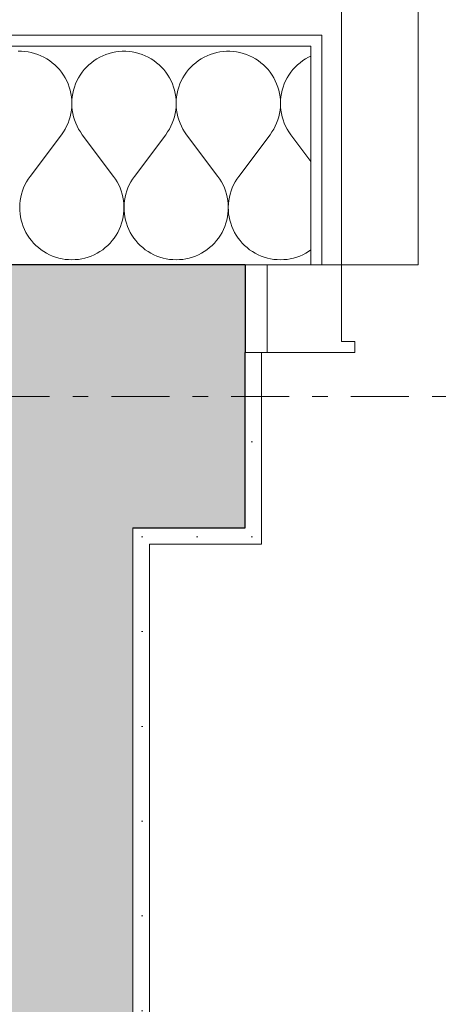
# Model space of a CAD drawing. Extents: x 100 to 2982, y 37 to 2050.
# Tile 113 of 130: x 1707 to 1746, y 1734 to 1824. Entities that reach past the tile are written whole.
import ezdxf
from ezdxf.xclip import XClip

# ---------------------------------------------------------------- set-up
doc = ezdxf.new("R2010")
doc.units = 0
doc.header["$MEASUREMENT"] = 0
doc.header["$XCLIPFRAME"] = 0
doc.linetypes.add('Przerywana podwójnie', pattern=[54.680554, 26.458333, -10.583333, 7.055556, -10.583333])
for name, color, linetype in [('410-K Osie', 7, 'Continuous'), ('420-K Ściany', 7, 'Continuous'), ('820-G Rysunki Obrazki', 7, 'Continuous'), ('A_ŚCIANY NOŚNE', 7, 'Continuous'), ('Drzwi ARCHICAD', 7, 'Continuous')]:
    doc.layers.add(name, color=color, linetype=linetype)
pattern_1 = [(0, (-18316.349, -206.5255), (0, 8.660254), [0, -5]), (0, (-18313.849, -202.195), (0, 8.660254), [0, -5])]

# ---------------------------------------------------------------- blocks, each defined once
blk = doc.blocks.new('*X25')
at = {"layer": '420-K Ściany', "color": 174, "linetype": 'Continuous', "lineweight": 5, "ltscale": 0.2}
for p, q in [((1707.613, 1821.03), (1707.308, 1821.03)), ((1707.918, 1821.011), (1707.613, 1821.03)), ((1708.221, 1820.972), (1707.918, 1821.011)), ((1708.521, 1820.913), (1708.221, 1820.972)), ((1708.817, 1820.835), (1708.521, 1820.913)), ((1709.107, 1820.739), (1708.817, 1820.835)), ((1709.39, 1820.624), (1709.107, 1820.739)), ((1709.665, 1820.492), (1709.39, 1820.624)), ((1715.055, 1820.624), (1714.78, 1820.492)), ((1715.338, 1820.739), (1715.055, 1820.624)), ((1715.628, 1820.835), (1715.338, 1820.739)), ((1715.924, 1820.913), (1715.628, 1820.835)), ((1716.224, 1820.972), (1715.924, 1820.913)), ((1716.527, 1821.011), (1716.224, 1820.972)), ((1716.832, 1821.03), (1716.527, 1821.011)), ((1717.137, 1821.03), (1716.832, 1821.03)), ((1717.442, 1821.011), (1717.137, 1821.03)), ((1717.745, 1820.972), (1717.442, 1821.011)), ((1718.045, 1820.913), (1717.745, 1820.972)), ((1718.341, 1820.835), (1718.045, 1820.913)), ((1718.631, 1820.739), (1718.341, 1820.835)), ((1718.914, 1820.624), (1718.631, 1820.739)), ((1719.189, 1820.492), (1718.914, 1820.624)), ((1724.579, 1820.624), (1724.304, 1820.492)), ((1724.862, 1820.739), (1724.579, 1820.624)), ((1725.152, 1820.835), (1724.862, 1820.739)), ((1725.448, 1820.913), (1725.152, 1820.835)), ((1725.747, 1820.972), (1725.448, 1820.913)), ((1726.051, 1821.011), (1725.747, 1820.972)), ((1726.355, 1821.03), (1726.051, 1821.011)), ((1726.661, 1821.03), (1726.355, 1821.03)), ((1726.966, 1821.011), (1726.661, 1821.03)), ((1727.269, 1820.972), (1726.966, 1821.011)), ((1727.569, 1820.913), (1727.269, 1820.972)), ((1727.865, 1820.835), (1727.569, 1820.913)), ((1728.155, 1820.739), (1727.865, 1820.835)), ((1728.438, 1820.624), (1728.155, 1820.739)), ((1728.713, 1820.492), (1728.438, 1820.624)), ((1709.932, 1820.341), (1709.665, 1820.492)), ((1710.188, 1820.175), (1709.932, 1820.341)), ((1710.432, 1819.992), (1710.188, 1820.175)), ((1710.665, 1819.793), (1710.432, 1819.992)), ((1710.884, 1819.581), (1710.665, 1819.793)), ((1713.78, 1819.793), (1713.561, 1819.581)), ((1714.013, 1819.992), (1713.78, 1819.793)), ((1714.258, 1820.175), (1714.013, 1819.992)), ((1714.514, 1820.341), (1714.258, 1820.175)), ((1714.78, 1820.492), (1714.514, 1820.341)), ((1719.455, 1820.341), (1719.189, 1820.492)), ((1719.711, 1820.175), (1719.455, 1820.341)), ((1719.956, 1819.992), (1719.711, 1820.175)), ((1720.189, 1819.793), (1719.956, 1819.992)), ((1720.408, 1819.581), (1720.189, 1819.793)), ((1723.304, 1819.793), (1723.085, 1819.581)), ((1723.537, 1819.992), (1723.304, 1819.793)), ((1723.781, 1820.175), (1723.537, 1819.992)), ((1724.037, 1820.341), (1723.781, 1820.175)), ((1724.304, 1820.492), (1724.037, 1820.341)), ((1728.979, 1820.341), (1728.713, 1820.492)), ((1729.235, 1820.175), (1728.979, 1820.341)), ((1729.48, 1819.992), (1729.235, 1820.175)), ((1729.712, 1819.793), (1729.48, 1819.992)), ((1729.932, 1819.581), (1729.712, 1819.793)), ((1732.828, 1819.793), (1732.609, 1819.581)), ((1733.06, 1819.992), (1732.828, 1819.793)), ((1733.305, 1820.175), (1733.06, 1819.992)), ((1733.561, 1820.341), (1733.305, 1820.175)), ((1733.827, 1820.492), (1733.561, 1820.341)), ((1734.052, 1820.6), (1733.827, 1820.492)), ((1711.089, 1819.354), (1710.884, 1819.581)), ((1711.28, 1819.115), (1711.089, 1819.354)), ((1711.454, 1818.864), (1711.28, 1819.115)), ((1711.612, 1818.603), (1711.454, 1818.864)), ((1712.991, 1818.864), (1712.833, 1818.603)), ((1713.165, 1819.115), (1712.991, 1818.864)), ((1713.356, 1819.354), (1713.165, 1819.115)), ((1713.561, 1819.581), (1713.356, 1819.354)), ((1720.613, 1819.354), (1720.408, 1819.581)), ((1720.804, 1819.115), (1720.613, 1819.354)), ((1720.978, 1818.864), (1720.804, 1819.115)), ((1721.136, 1818.603), (1720.978, 1818.864)), ((1722.515, 1818.864), (1722.357, 1818.603)), ((1722.689, 1819.115), (1722.515, 1818.864)), ((1722.88, 1819.354), (1722.689, 1819.115)), ((1723.085, 1819.581), (1722.88, 1819.354)), ((1730.137, 1819.354), (1729.932, 1819.581)), ((1730.327, 1819.115), (1730.137, 1819.354)), ((1730.502, 1818.864), (1730.327, 1819.115)), ((1730.66, 1818.603), (1730.502, 1818.864)), ((1732.038, 1818.864), (1731.88, 1818.603)), ((1732.213, 1819.115), (1732.038, 1818.864)), ((1732.403, 1819.354), (1732.213, 1819.115)), ((1732.609, 1819.581), (1732.403, 1819.354)), ((1711.753, 1818.332), (1711.612, 1818.603)), ((1711.877, 1818.052), (1711.753, 1818.332)), ((1711.982, 1817.765), (1711.877, 1818.052)), ((1712.568, 1818.052), (1712.463, 1817.765)), ((1712.692, 1818.332), (1712.568, 1818.052)), ((1712.833, 1818.603), (1712.692, 1818.332)), ((1721.277, 1818.332), (1721.136, 1818.603)), ((1721.401, 1818.052), (1721.277, 1818.332)), ((1721.506, 1817.765), (1721.401, 1818.052)), ((1722.092, 1818.052), (1721.987, 1817.765)), ((1722.215, 1818.332), (1722.092, 1818.052)), ((1722.357, 1818.603), (1722.215, 1818.332)), ((1730.801, 1818.332), (1730.66, 1818.603)), ((1730.924, 1818.052), (1730.801, 1818.332)), ((1731.03, 1817.765), (1730.924, 1818.052)), ((1731.616, 1818.052), (1731.511, 1817.765)), ((1731.739, 1818.332), (1731.616, 1818.052)), ((1731.88, 1818.603), (1731.739, 1818.332)), ((1712.069, 1817.472), (1711.982, 1817.765)), ((1712.136, 1817.174), (1712.069, 1817.472)), ((1712.184, 1816.872), (1712.136, 1817.174)), ((1712.309, 1817.174), (1712.261, 1816.872)), ((1712.377, 1817.472), (1712.309, 1817.174)), ((1712.463, 1817.765), (1712.377, 1817.472)), ((1721.592, 1817.472), (1721.506, 1817.765)), ((1721.66, 1817.174), (1721.592, 1817.472)), ((1721.708, 1816.872), (1721.66, 1817.174)), ((1721.833, 1817.174), (1721.785, 1816.872)), ((1721.9, 1817.472), (1721.833, 1817.174)), ((1721.987, 1817.765), (1721.9, 1817.472)), ((1731.116, 1817.472), (1731.03, 1817.765)), ((1731.184, 1817.174), (1731.116, 1817.472)), ((1731.232, 1816.872), (1731.184, 1817.174)), ((1731.357, 1817.174), (1731.308, 1816.872)), ((1731.424, 1817.472), (1731.357, 1817.174)), ((1731.511, 1817.765), (1731.424, 1817.472)), ((1712.213, 1816.568), (1712.184, 1816.872)), ((1712.212, 1815.957), (1712.223, 1816.263)), ((1712.223, 1816.263), (1712.213, 1816.568)), ((1712.232, 1816.568), (1712.223, 1816.263)), ((1712.223, 1816.263), (1712.233, 1815.957)), ((1712.261, 1816.872), (1712.232, 1816.568)), ((1721.737, 1816.568), (1721.708, 1816.872)), ((1721.736, 1815.957), (1721.746, 1816.263)), ((1721.746, 1816.263), (1721.737, 1816.568)), ((1721.756, 1816.568), (1721.746, 1816.263)), ((1721.746, 1816.263), (1721.757, 1815.957)), ((1721.785, 1816.872), (1721.756, 1816.568)), ((1731.261, 1816.568), (1731.232, 1816.872)), ((1731.26, 1815.957), (1731.27, 1816.263)), ((1731.27, 1816.263), (1731.261, 1816.568)), ((1731.279, 1816.568), (1731.27, 1816.263)), ((1731.27, 1816.263), (1731.281, 1815.957)), ((1731.308, 1816.872), (1731.279, 1816.568)), ((1712.064, 1815.054), (1712.133, 1815.352)), ((1712.133, 1815.352), (1712.182, 1815.653)), ((1712.182, 1815.653), (1712.212, 1815.957)), ((1712.233, 1815.957), (1712.263, 1815.653)), ((1712.263, 1815.653), (1712.312, 1815.352)), ((1712.312, 1815.352), (1712.381, 1815.054)), ((1721.588, 1815.054), (1721.657, 1815.352)), ((1721.657, 1815.352), (1721.706, 1815.653)), ((1721.706, 1815.653), (1721.736, 1815.957)), ((1721.757, 1815.957), (1721.787, 1815.653)), ((1721.787, 1815.653), (1721.836, 1815.352)), ((1721.836, 1815.352), (1721.904, 1815.054)), ((1731.112, 1815.054), (1731.181, 1815.352)), ((1731.181, 1815.352), (1731.23, 1815.653)), ((1731.23, 1815.653), (1731.26, 1815.957)), ((1731.281, 1815.957), (1731.31, 1815.653)), ((1731.31, 1815.653), (1731.36, 1815.352)), ((1731.36, 1815.352), (1731.428, 1815.054)), ((1711.747, 1814.195), (1711.871, 1814.475)), ((1711.871, 1814.475), (1711.977, 1814.761)), ((1711.977, 1814.761), (1712.064, 1815.054)), ((1712.381, 1815.054), (1712.468, 1814.761)), ((1712.468, 1814.761), (1712.574, 1814.475)), ((1712.574, 1814.475), (1712.699, 1814.195)), ((1721.27, 1814.195), (1721.395, 1814.475)), ((1721.395, 1814.475), (1721.501, 1814.761)), ((1721.501, 1814.761), (1721.588, 1815.054)), ((1721.904, 1815.054), (1721.992, 1814.761)), ((1721.992, 1814.761), (1722.098, 1814.475)), ((1722.098, 1814.475), (1722.222, 1814.195)), ((1730.794, 1814.195), (1730.918, 1814.475)), ((1730.918, 1814.475), (1731.025, 1814.761)), ((1731.025, 1814.761), (1731.112, 1815.054)), ((1731.428, 1815.054), (1731.516, 1814.761)), ((1731.516, 1814.761), (1731.622, 1814.475)), ((1731.622, 1814.475), (1731.746, 1814.195)), ((1711.27, 1813.414), (1708.413, 1809.604)), ((1711.27, 1813.414), (1711.446, 1813.664)), ((1711.446, 1813.664), (1711.605, 1813.925)), ((1711.605, 1813.925), (1711.747, 1814.195)), ((1712.699, 1814.195), (1712.841, 1813.925)), ((1712.841, 1813.925), (1713, 1813.664)), ((1713, 1813.664), (1713.175, 1813.414)), ((1713.175, 1813.414), (1716.032, 1809.604)), ((1720.794, 1813.414), (1717.937, 1809.604)), ((1720.794, 1813.414), (1720.969, 1813.664)), ((1720.969, 1813.664), (1721.128, 1813.925)), ((1721.128, 1813.925), (1721.27, 1814.195)), ((1722.222, 1814.195), (1722.364, 1813.925)), ((1722.364, 1813.925), (1722.523, 1813.664)), ((1722.523, 1813.664), (1722.699, 1813.414)), ((1722.699, 1813.414), (1725.556, 1809.604)), ((1730.318, 1813.414), (1727.461, 1809.604)), ((1730.318, 1813.414), (1730.493, 1813.664)), ((1730.493, 1813.664), (1730.652, 1813.925)), ((1730.652, 1813.925), (1730.794, 1814.195)), ((1731.746, 1814.195), (1731.888, 1813.925)), ((1731.888, 1813.925), (1732.047, 1813.664)), ((1732.047, 1813.664), (1732.223, 1813.414)), ((1732.223, 1813.414), (1734.052, 1810.974)), ((1708.083, 1809.101), (1707.942, 1808.834)), ((1708.24, 1809.358), (1708.083, 1809.101)), ((1708.413, 1809.604), (1708.24, 1809.358)), ((1716.205, 1809.358), (1716.032, 1809.604)), ((1716.362, 1809.101), (1716.205, 1809.358)), ((1716.503, 1808.834), (1716.362, 1809.101)), ((1717.607, 1809.101), (1717.466, 1808.834)), ((1717.764, 1809.358), (1717.607, 1809.101)), ((1717.937, 1809.604), (1717.764, 1809.358)), ((1725.729, 1809.358), (1725.556, 1809.604)), ((1725.886, 1809.101), (1725.729, 1809.358)), ((1726.027, 1808.834), (1725.886, 1809.101)), ((1727.131, 1809.101), (1726.99, 1808.834)), ((1727.288, 1809.358), (1727.131, 1809.101)), ((1727.461, 1809.604), (1727.288, 1809.358)), ((1707.713, 1808.277), (1707.626, 1807.989)), ((1707.819, 1808.559), (1707.713, 1808.277)), ((1707.942, 1808.834), (1707.819, 1808.559)), ((1716.626, 1808.559), (1716.503, 1808.834)), ((1716.732, 1808.277), (1716.626, 1808.559)), ((1716.82, 1807.989), (1716.732, 1808.277)), ((1717.237, 1808.277), (1717.149, 1807.989)), ((1717.343, 1808.559), (1717.237, 1808.277)), ((1717.466, 1808.834), (1717.343, 1808.559)), ((1726.15, 1808.559), (1726.027, 1808.834)), ((1726.256, 1808.277), (1726.15, 1808.559)), ((1726.343, 1807.989), (1726.256, 1808.277)), ((1726.761, 1808.277), (1726.673, 1807.989)), ((1726.867, 1808.559), (1726.761, 1808.277)), ((1726.99, 1808.834), (1726.867, 1808.559)), ((1707.506, 1807.399), (1707.474, 1807.1)), ((1707.556, 1807.696), (1707.506, 1807.399)), ((1707.626, 1807.989), (1707.556, 1807.696)), ((1716.889, 1807.696), (1716.82, 1807.989)), ((1716.94, 1807.399), (1716.889, 1807.696)), ((1716.971, 1807.1), (1716.94, 1807.399)), ((1717.029, 1807.399), (1716.998, 1807.1)), ((1717.08, 1807.696), (1717.029, 1807.399)), ((1717.149, 1807.989), (1717.08, 1807.696)), ((1726.413, 1807.696), (1726.343, 1807.989)), ((1726.463, 1807.399), (1726.413, 1807.696)), ((1726.495, 1807.1), (1726.463, 1807.399)), ((1726.553, 1807.399), (1726.521, 1807.1)), ((1726.604, 1807.696), (1726.553, 1807.399)), ((1726.673, 1807.989), (1726.604, 1807.696)), ((1707.474, 1807.1), (1707.461, 1806.799)), ((1707.461, 1806.799), (1707.467, 1806.497)), ((1707.467, 1806.497), (1707.492, 1806.197)), ((1716.953, 1806.197), (1716.978, 1806.497)), ((1716.984, 1806.799), (1716.971, 1807.1)), ((1716.978, 1806.497), (1716.984, 1806.799)), ((1716.998, 1807.1), (1716.985, 1806.799)), ((1716.985, 1806.799), (1716.991, 1806.497)), ((1716.991, 1806.497), (1717.016, 1806.197)), ((1726.476, 1806.197), (1726.502, 1806.497)), ((1726.508, 1806.799), (1726.495, 1807.1)), ((1726.502, 1806.497), (1726.508, 1806.799)), ((1726.521, 1807.1), (1726.509, 1806.799)), ((1726.509, 1806.799), (1726.515, 1806.497)), ((1726.515, 1806.497), (1726.54, 1806.197)), ((1707.492, 1806.197), (1707.537, 1805.899)), ((1707.537, 1805.899), (1707.6, 1805.605)), ((1707.6, 1805.605), (1707.681, 1805.315)), ((1707.681, 1805.315), (1707.781, 1805.031)), ((1716.664, 1805.031), (1716.764, 1805.315)), ((1716.764, 1805.315), (1716.845, 1805.605)), ((1716.845, 1805.605), (1716.908, 1805.899)), ((1716.908, 1805.899), (1716.953, 1806.197)), ((1717.016, 1806.197), (1717.061, 1805.899)), ((1717.061, 1805.899), (1717.123, 1805.605)), ((1717.123, 1805.605), (1717.205, 1805.315)), ((1717.205, 1805.315), (1717.305, 1805.031)), ((1726.188, 1805.031), (1726.288, 1805.315)), ((1726.288, 1805.315), (1726.369, 1805.605)), ((1726.369, 1805.605), (1726.432, 1805.899)), ((1726.432, 1805.899), (1726.476, 1806.197)), ((1726.54, 1806.197), (1726.584, 1805.899)), ((1726.584, 1805.899), (1726.647, 1805.605)), ((1726.647, 1805.605), (1726.729, 1805.315)), ((1726.729, 1805.315), (1726.828, 1805.031)), ((1707.781, 1805.031), (1707.898, 1804.753)), ((1707.898, 1804.753), (1708.033, 1804.484)), ((1708.033, 1804.484), (1708.184, 1804.223)), ((1716.261, 1804.223), (1716.412, 1804.484)), ((1716.412, 1804.484), (1716.547, 1804.753)), ((1716.547, 1804.753), (1716.664, 1805.031)), ((1717.305, 1805.031), (1717.422, 1804.753)), ((1717.422, 1804.753), (1717.557, 1804.484)), ((1717.557, 1804.484), (1717.708, 1804.223)), ((1725.785, 1804.223), (1725.936, 1804.484)), ((1725.936, 1804.484), (1726.071, 1804.753)), ((1726.071, 1804.753), (1726.188, 1805.031)), ((1726.828, 1805.031), (1726.946, 1804.753)), ((1726.946, 1804.753), (1727.08, 1804.484)), ((1727.08, 1804.484), (1727.232, 1804.223)), ((1708.184, 1804.223), (1708.352, 1803.973)), ((1708.352, 1803.973), (1708.535, 1803.734)), ((1708.535, 1803.734), (1708.733, 1803.507)), ((1715.712, 1803.507), (1715.91, 1803.734)), ((1715.91, 1803.734), (1716.093, 1803.973)), ((1716.093, 1803.973), (1716.261, 1804.223)), ((1717.708, 1804.223), (1717.876, 1803.973)), ((1717.876, 1803.973), (1718.059, 1803.734)), ((1718.059, 1803.734), (1718.257, 1803.507)), ((1725.236, 1803.507), (1725.434, 1803.734)), ((1725.434, 1803.734), (1725.617, 1803.973)), ((1725.617, 1803.973), (1725.785, 1804.223)), ((1727.232, 1804.223), (1727.4, 1803.973)), ((1727.4, 1803.973), (1727.583, 1803.734)), ((1727.583, 1803.734), (1727.781, 1803.507)), ((1708.733, 1803.507), (1708.945, 1803.293)), ((1708.945, 1803.293), (1709.17, 1803.092)), ((1709.17, 1803.092), (1709.407, 1802.907)), ((1709.407, 1802.907), (1709.655, 1802.736)), ((1709.655, 1802.736), (1709.914, 1802.582)), ((1714.531, 1802.582), (1714.79, 1802.736)), ((1714.79, 1802.736), (1715.038, 1802.907)), ((1715.038, 1802.907), (1715.275, 1803.092)), ((1715.275, 1803.092), (1715.5, 1803.293)), ((1715.5, 1803.293), (1715.712, 1803.507)), ((1718.257, 1803.507), (1718.469, 1803.293)), ((1718.469, 1803.293), (1718.694, 1803.092)), ((1718.694, 1803.092), (1718.931, 1802.907)), ((1718.931, 1802.907), (1719.179, 1802.736)), ((1719.179, 1802.736), (1719.438, 1802.582)), ((1724.055, 1802.582), (1724.314, 1802.736)), ((1724.314, 1802.736), (1724.562, 1802.907)), ((1724.562, 1802.907), (1724.799, 1803.092)), ((1724.799, 1803.092), (1725.024, 1803.293)), ((1725.024, 1803.293), (1725.236, 1803.507)), ((1727.781, 1803.507), (1727.992, 1803.293)), ((1727.992, 1803.293), (1728.217, 1803.092)), ((1728.217, 1803.092), (1728.455, 1802.907)), ((1728.455, 1802.907), (1728.703, 1802.736)), ((1728.703, 1802.736), (1728.962, 1802.582)), ((1733.579, 1802.582), (1733.837, 1802.736)), ((1733.837, 1802.736), (1734.052, 1802.883)), ((1709.914, 1802.582), (1710.182, 1802.444)), ((1710.182, 1802.444), (1710.458, 1802.324)), ((1710.458, 1802.324), (1710.741, 1802.221)), ((1710.741, 1802.221), (1711.03, 1802.137)), ((1711.03, 1802.137), (1711.324, 1802.071)), ((1711.324, 1802.071), (1711.622, 1802.023)), ((1711.622, 1802.023), (1711.922, 1801.995)), ((1711.922, 1801.995), (1712.223, 1801.985)), ((1712.223, 1801.985), (1712.524, 1801.995)), ((1712.524, 1801.995), (1712.823, 1802.023)), ((1712.823, 1802.023), (1713.121, 1802.071)), ((1713.121, 1802.071), (1713.415, 1802.137)), ((1713.415, 1802.137), (1713.704, 1802.221)), ((1713.704, 1802.221), (1713.987, 1802.324)), ((1713.987, 1802.324), (1714.263, 1802.444)), ((1714.263, 1802.444), (1714.531, 1802.582)), ((1719.438, 1802.582), (1719.706, 1802.444)), ((1719.706, 1802.444), (1719.982, 1802.324)), ((1719.982, 1802.324), (1720.265, 1802.221)), ((1720.265, 1802.221), (1720.554, 1802.137)), ((1720.554, 1802.137), (1720.848, 1802.071)), ((1720.848, 1802.071), (1721.145, 1802.023)), ((1721.145, 1802.023), (1721.445, 1801.995)), ((1721.445, 1801.995), (1721.746, 1801.985)), ((1721.746, 1801.985), (1722.047, 1801.995)), ((1722.047, 1801.995), (1722.347, 1802.023)), ((1722.347, 1802.023), (1722.645, 1802.071)), ((1722.645, 1802.071), (1722.939, 1802.137)), ((1722.939, 1802.137), (1723.228, 1802.221)), ((1723.228, 1802.221), (1723.511, 1802.324)), ((1723.511, 1802.324), (1723.787, 1802.444)), ((1723.787, 1802.444), (1724.055, 1802.582)), ((1728.962, 1802.582), (1729.23, 1802.444)), ((1729.23, 1802.444), (1729.506, 1802.324)), ((1729.506, 1802.324), (1729.789, 1802.221)), ((1729.789, 1802.221), (1730.078, 1802.137)), ((1730.078, 1802.137), (1730.372, 1802.071)), ((1730.372, 1802.071), (1730.669, 1802.023)), ((1730.669, 1802.023), (1730.969, 1801.995)), ((1730.969, 1801.995), (1731.27, 1801.985)), ((1731.27, 1801.985), (1731.571, 1801.995)), ((1731.571, 1801.995), (1731.871, 1802.023)), ((1731.871, 1802.023), (1732.169, 1802.071)), ((1732.169, 1802.071), (1732.462, 1802.137)), ((1732.462, 1802.137), (1732.752, 1802.221)), ((1732.752, 1802.221), (1733.035, 1802.324)), ((1733.035, 1802.324), (1733.311, 1802.444)), ((1733.311, 1802.444), (1733.579, 1802.582))]:
    blk.add_line(p, q, dxfattribs=at)
blk = doc.blocks.new('Rysunek_1_1', base_point=(-18316.349, -206.526))
at = {"layer": '420-K Ściany', "linetype": 'Continuous', "lineweight": 5}
h = blk.add_hatch(dxfattribs=at)
h.set_pattern_fill('Tynk_0001', color=176, style=0, pattern_type=2)
h.set_pattern_definition(pattern_1)
h.paths.add_polyline_path([(1734.052, 1822.509), (1558.713, 1822.509), (1558.713, 1821.509), (1734.052, 1821.509)])
h = blk.add_hatch(dxfattribs=at)
h.set_pattern_fill('Tynk_0001', color=176, style=0, pattern_type=2)
h.set_pattern_definition(pattern_1)
h.paths.add_polyline_path([(1735.052, 1822.509), (1734.052, 1822.509), (1734.052, 1821.509), (1734.052, 1801.509), (1735.052, 1801.509)])
at = {"layer": '420-K Ściany', "linetype": 'Continuous', "lineweight": 13}
for points in [[(1705.802, 1777.509), (1717.802, 1777.509), (1717.802, 1801.509), (1705.802, 1801.509)], [(1717.802, 1777.509), (1728.052, 1777.509), (1728.052, 1793.509), (1728.052, 1801.509), (1717.802, 1801.509)]]:
    blk.add_hatch(color=62, dxfattribs=at).paths.add_polyline_path(points)
at = {"layer": '420-K Ściany', "linetype": 'Continuous', "lineweight": 5}
h = blk.add_hatch(dxfattribs=at)
h.set_pattern_fill('Tynk_0001', color=180, style=0, pattern_type=2)
h.set_pattern_definition(pattern_1)
h.paths.add_polyline_path([(1728.052, 1776.009), (1729.552, 1776.009), (1729.552, 1793.509), (1728.052, 1793.509), (1728.052, 1777.509)])
h = blk.add_hatch(dxfattribs=at)
h.set_pattern_fill('Tynk_0001', color=180, style=0, pattern_type=2)
h.set_pattern_definition(pattern_1)
h.paths.add_polyline_path([(1717.802, 1776.009), (1719.302, 1776.009), (1719.302, 1777.509), (1717.802, 1777.509)])
h = blk.add_hatch(dxfattribs=at)
h.set_pattern_fill('Tynk_0001', color=180, style=0, pattern_type=2)
h.set_pattern_definition(pattern_1)
h.paths.add_polyline_path([(1728.052, 1777.509), (1719.302, 1777.509), (1719.302, 1776.009), (1728.052, 1776.009)])
at = {"layer": 'A_ŚCIANY NOŚNE', "linetype": 'Continuous', "lineweight": 13}
for points in [[(1705.802, 1776.009), (1717.802, 1776.009), (1717.802, 1777.509), (1705.802, 1777.509)], [(1717.802, 1574.509), (1717.802, 1776.009), (1705.802, 1776.009), (1705.802, 1574.509)]]:
    blk.add_hatch(color=62, dxfattribs=at).paths.add_polyline_path(points)
at = {"layer": 'A_ŚCIANY NOŚNE', "linetype": 'Continuous', "lineweight": 5}
h = blk.add_hatch(dxfattribs=at)
h.set_pattern_fill('Tynk_0001', color=180, style=0, pattern_type=2)
h.set_pattern_definition(pattern_1)
h.paths.add_polyline_path([(1719.302, 1576.009), (1719.302, 1776.009), (1717.802, 1776.009), (1717.802, 1576.009)])
at = {"layer": '410-K Osie', "color": 4, "linetype": 'Przerywana podwójnie', "lineweight": 13, "ltscale": 0.2}
blk.add_line((589.417, 1789.509), (2255.561, 1789.509), dxfattribs=at)
blk.add_line((589.417, 1789.509), (2255.561, 1789.509), dxfattribs=at)
at = {"layer": '420-K Ściany', "color": 47, "linetype": 'Continuous', "lineweight": 15, "ltscale": 0.2}
for p, q in [((1734.052, 1822.509), (1735.052, 1822.509)), ((1735.052, 1801.509), (1735.052, 1822.509)), ((1734.052, 1801.509), (1728.052, 1801.509)), ((1734.052, 1801.509), (1735.052, 1801.509)), ((1728.052, 1793.509), (1729.552, 1793.509)), ((1729.552, 1793.509), (1729.552, 1776.009)), ((1728.052, 1776.009), (1729.552, 1776.009))]:
    blk.add_line(p, q, dxfattribs=at)
at = {"layer": '420-K Ściany', "color": 67, "linetype": 'Continuous', "lineweight": 13, "ltscale": 0.2}
for p, q in [((1734.052, 1821.509), (1558.713, 1821.509)), ((1734.052, 1821.509), (1734.052, 1801.509)), ((1717.802, 1776.009), (1717.802, 1777.509)), ((1717.802, 1776.009), (1717.802, 1777.509))]:
    blk.add_line(p, q, dxfattribs=at)
at = {"layer": '420-K Ściany', "color": 27, "linetype": 'Continuous', "lineweight": 25, "ltscale": 0.2}
for p, q in [((1717.802, 1801.509), (1705.802, 1801.509)), ((1728.052, 1801.509), (1717.802, 1801.509)), ((1728.052, 1801.509), (1728.052, 1793.509)), ((1728.052, 1777.509), (1728.052, 1793.509)), ((1717.802, 1777.509), (1728.052, 1777.509))]:
    blk.add_line(p, q, dxfattribs=at)
at = {"layer": '420-K Ściany', "color": 47, "linetype": 'Continuous', "lineweight": 15, "ltscale": 0.2, "flags": 128}
for points in [[(1734.052, 1822.509), (1558.713, 1822.509)], [(1719.302, 1776.009), (1728.052, 1776.009)]]:
    blk.add_lwpolyline(points, dxfattribs=at)
at = {"layer": 'A_ŚCIANY NOŚNE', "color": 67, "linetype": 'Continuous', "lineweight": 13, "ltscale": 0.2}
blk.add_line((1717.802, 1574.509), (1717.802, 1776.009), dxfattribs=at)
at = {"layer": 'A_ŚCIANY NOŚNE', "color": 47, "linetype": 'Continuous', "lineweight": 15, "ltscale": 0.2, "flags": 128}
blk.add_lwpolyline([(1719.302, 1576.009), (1719.302, 1776.009)], dxfattribs=at)
at = {"layer": 'Drzwi ARCHICAD', "color": 3, "linetype": 'Continuous', "lineweight": 13, "ltscale": 0.2}
for p, q in [((1736.852, 1903.909), (1736.852, 1801.509)), ((1743.852, 1801.509), (1743.852, 1903.909)), ((1736.852, 1801.509), (1743.852, 1801.509))]:
    blk.add_line(p, q, dxfattribs=at)
at = {"layer": 'Drzwi ARCHICAD', "color": 47, "linetype": 'Continuous', "lineweight": 15, "ltscale": 0.2}
for p, q in [((1734.052, 1822.509), (1735.052, 1822.509)), ((1735.052, 1801.509), (1735.052, 1822.509)), ((1734.052, 1801.509), (1728.052, 1801.509)), ((1734.052, 1801.509), (1728.052, 1801.509)), ((1729.552, 1793.509), (1729.552, 1776.009)), ((1728.052, 1776.009), (1729.552, 1776.009))]:
    blk.add_line(p, q, dxfattribs=at)
at = {"layer": 'Drzwi ARCHICAD', "color": 23, "linetype": 'Continuous', "lineweight": 15, "ltscale": 0.2}
for p, q in [((1730.052, 1801.509), (1728.052, 1801.509)), ((1728.052, 1801.509), (1728.052, 1793.509)), ((1730.052, 1793.509), (1730.052, 1801.509)), ((1730.052, 1801.509), (1736.852, 1801.509)), ((1736.852, 1801.509), (1736.852, 1794.509)), ((1736.852, 1794.509), (1738.052, 1794.509)), ((1738.052, 1794.509), (1738.052, 1793.509)), ((1730.052, 1793.509), (1728.052, 1793.509)), ((1738.052, 1793.509), (1730.052, 1793.509))]:
    blk.add_line(p, q, dxfattribs=at)
at = {"layer": 'Drzwi ARCHICAD', "color": 27, "linetype": 'Continuous', "lineweight": 25, "ltscale": 0.2}
blk.add_line((1728.052, 1801.509), (1728.052, 1793.509), dxfattribs=at)
blk.add_line((1728.052, 1801.509), (1728.052, 1793.509), dxfattribs=at)
at = {"layer": 'Drzwi ARCHICAD', "color": 3, "linetype": 'Continuous', "lineweight": 13, "ltscale": 0.2}
blk.add_arc((1736.852, 1801.509), 102.4, 0, 90, dxfattribs=at)
at = {"color": 65, "linetype": 'Continuous', "lineweight": 13, "ltscale": 0.2}
blk.add_blockref('*X25', (0, 0), dxfattribs=at)

msp = doc.modelspace()

# ---------------------------------------------------------------- block references
at = {"layer": '820-G Rysunki Obrazki', "color": 65, "linetype": 'Continuous', "lineweight": 13, "ltscale": 0.2}
ref = msp.add_blockref('Rysunek_1_1', (-18316.349, -206.526), dxfattribs=at)
XClip(ref).set_block_clipping_path([(244.527027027, 75.2081975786), (2570.9054054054, 2024.1891891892)])

doc.saveas('drawing.dxf')
